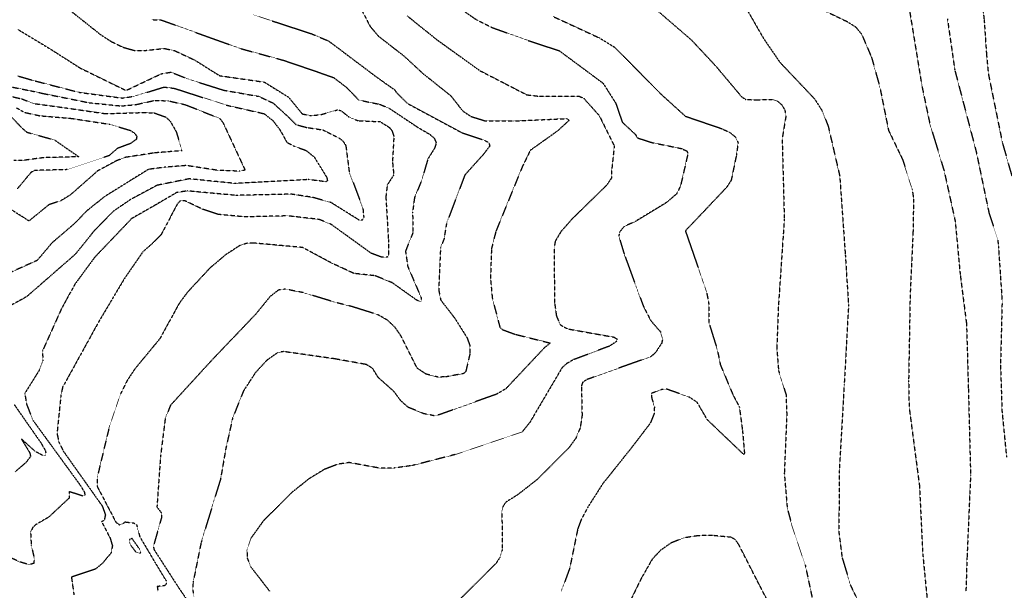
# Model space of a CAD drawing. Header units: feet. Extents: x 2234729 to 2255890, y 588345 to 614924.
# Tile 33 of 88: x 2245203 to 2245944, y 596984 to 597413. Entities that reach past the tile are written whole.
import ezdxf

# ---------------------------------------------------------------- set-up
doc = ezdxf.new("R2010")
doc.units = ezdxf.units.FT
doc.header["$MEASUREMENT"] = 0
doc.linetypes.add('OhDOT_USTN3', pattern=[0.22, 0.165, -0.055])
doc.layers.add('DT_X_Contour_Major', color=132, linetype='OhDOT_USTN3')
doc.layers.add('DT_X_Contour_Minor', color=136, linetype='OhDOT_USTN3')
picture_1 = doc.add_image_def('image1.sid', size_in_pixel=(17786, 6468))

msp = doc.modelspace()

# ---------------------------------------------------------------- linework, layer by layer
at = {"layer": 'DT_X_Contour_Major'}
for points in [[(2245302.72, 597412.86), (2245309.37, 597412.77), (2245369.25, 597391.21), (2245401.89, 597382.28), (2245427.62, 597373.53), (2245439.71, 597369.25), (2245449.46, 597361.82), (2245458.47, 597352.43), (2245474.26, 597349.23), (2245481.79, 597346.01), (2245502.58, 597332.13), (2245512.21, 597326.45), (2245515.4, 597323.63), (2245516.85, 597320.25), (2245515.72, 597316.35), (2245510.51, 597307.97), (2245506.08, 597292.47), (2245500.47, 597278.89), (2245499.06, 597267.96), (2245499.36, 597252.73), (2245493.72, 597238.7), (2245495.38, 597227.41), (2245505.45, 597203.84), (2245505.57, 597200.75), (2245502.39, 597201.72), (2245483.67, 597215.04), (2245470.97, 597220.19), (2245454.98, 597221.97), (2245438.59, 597229.55), (2245416.19, 597241.49), (2245378.82, 597244.86), (2245374.47, 597244.66), (2245369.39, 597243.19), (2245358.32, 597236.01), (2245346.52, 597226.02), (2245329.77, 597208.01), (2245323.59, 597199.76), (2245308.76, 597172.79), (2245289.79, 597149.86), (2245284.23, 597141.39), (2245279.35, 597131.52), (2245270.6, 597105.91), (2245261.75, 597068.87), (2245261.65, 597061.83), (2245275.84, 597034.76), (2245278.68, 597032.84), (2245281.43, 597033.84), (2245282.45, 597035.12), (2245289.06, 597034.29), (2245291.29, 597033.06), (2245293.78, 597023.88), (2245304.94, 597005.02), (2245313.48, 596990.92), (2245313.56, 596988.33), (2245312.28, 596987.03), (2245306.89, 596986.52), (2245307.38, 596982.86)], [(2245605.02, 597415.15), (2245639.51, 597399.21), (2245651.15, 597392.08), (2245686.26, 597356.62), (2245704.44, 597340.17), (2245731.99, 597330.78), (2245738.1, 597327.83), (2245742.35, 597324.29), (2245744.04, 597320.1), (2245742.78, 597310.99), (2245738.86, 597292.05), (2245735.49, 597286.81), (2245704.39, 597254.01), (2245720.31, 597208.22), (2245722.04, 597198.75), (2245722.03, 597185.13), (2245728.45, 597164.36), (2245730.66, 597153.4), (2245739.97, 597131.19), (2245744.97, 597121.54), (2245747.35, 597103.85), (2245748.84, 597086.91), (2245748.26, 597085.83), (2245720.91, 597111.89), (2245713.21, 597125.09), (2245707.07, 597129.03), (2245690.05, 597135.04), (2245685.96, 597134.52), (2245678.91, 597131.78), (2245679.01, 597128.33), (2245681.03, 597121.69), (2245680.87, 597116.52), (2245677.97, 597109.38), (2245663.49, 597090.42), (2245642.31, 597063.96), (2245630.91, 597046.19), (2245626.06, 597037.08), (2245623.37, 597029.93), (2245617.31, 597000.26), (2245610.9, 596982.82)], [(2245901.58, 597413.39), (2245907.09, 597375.16), (2245923.17, 597313.89), (2245932.93, 597267.22), (2245939.43, 597247.56), (2245939.98, 597242.17), (2245942.75, 597201.25), (2245941.54, 597153.55), (2245942.66, 597118.32), (2245946.06, 597083.75)], [(2245172.04, 597360.65), (2245204.76, 597353.34), (2245213.66, 597349.81), (2245237.09, 597346.64), (2245267.7, 597342.19), (2245295.49, 597342.98), (2245304.42, 597342.77), (2245313.19, 597339.65), (2245316.65, 597336.5), (2245321.11, 597328.67), (2245325.55, 597314.27), (2245304.89, 597312.65), (2245282.56, 597309.2), (2245275.91, 597306.61), (2245261.83, 597298.94), (2245241.56, 597281.1), (2245234.11, 597276.51), (2245225.4, 597273.69), (2245210.35, 597261.46), (2245197.21, 597269.78)]]:
    msp.add_lwpolyline(points, dxfattribs=at)
at = {"layer": 'DT_X_Contour_Minor'}
for points in [[(2245924.85, 597451.28), (2245929.26, 597412.44), (2245931.05, 597386.11), (2245932.34, 597372.4), (2245942.84, 597320.76), (2245950.09, 597295.18)], [(2245451.99, 597436.48), (2245467.29, 597407.55), (2245473.27, 597400.54), (2245492.33, 597385.72), (2245506.94, 597372.27), (2245527.76, 597355.68), (2245536.82, 597344.14), (2245543.13, 597339.99), (2245554.01, 597336.65), (2245575.16, 597336.63), (2245615.25, 597338.48), (2245616.85, 597337.09), (2245608.09, 597329.09), (2245587.65, 597314.52), (2245581.71, 597302.37), (2245561.72, 597253.53), (2245558.44, 597240.55), (2245557.67, 597218.28), (2245559.07, 597203.27), (2245564.77, 597181.52), (2245566.61, 597179.77), (2245576.22, 597176.22), (2245602.68, 597169.64), (2245598.26, 597166.05), (2245569.29, 597135.3), (2245562.41, 597131.21), (2245518.97, 597115.66), (2245515.28, 597114.93), (2245507.52, 597116.51), (2245495.73, 597121.3), (2245490.09, 597126.33), (2245485.21, 597133.03), (2245473.15, 597143.78), (2245468.92, 597150.65), (2245464.16, 597153.49), (2245440.01, 597157.81), (2245401.86, 597163.21), (2245397.64, 597162.47), (2245389.36, 597156.68), (2245380.68, 597147.24), (2245371.81, 597133.63), (2245363.62, 597113.3), (2245358.47, 597090.22), (2245354.51, 597067.26), (2245339.91, 597019.66), (2245333.84, 596989.6), (2245333.59, 596983.72), (2245334.57, 596978.7)], [(2245229.28, 597429.3), (2245264.17, 597401.63), (2245272.31, 597396.38), (2245281.21, 597392.06), (2245289.87, 597389.65), (2245297.59, 597389.67), (2245312.08, 597391.2), (2245319.98, 597389.53), (2245335.21, 597382.39), (2245353.77, 597370.73), (2245387.47, 597365.89), (2245405.75, 597354.52), (2245415.97, 597341.98), (2245422.32, 597340.72), (2245430.07, 597341.41), (2245442.47, 597344.99), (2245445.09, 597344.48), (2245451.5, 597339.34), (2245458.03, 597336.9), (2245474.64, 597336.13), (2245481.55, 597331.85), (2245483.65, 597329.26), (2245484.97, 597325.07), (2245483.93, 597305.98), (2245484.89, 597296.1), (2245480, 597288.45), (2245478.93, 597279.61), (2245480.83, 597247.48), (2245480.85, 597235.81), (2245480.11, 597234.13), (2245475.79, 597234.18), (2245467.87, 597237.16), (2245437.79, 597258.9), (2245428.68, 597262.58), (2245405.03, 597265.27), (2245372.7, 597264.5), (2245352.97, 597266.34), (2245341.24, 597270.16), (2245327.6, 597276.65), (2245324.41, 597276.76), (2245322.02, 597274.23), (2245309.69, 597250.97), (2245302.61, 597243.94), (2245296.25, 597238.45), (2245281.91, 597217.7), (2245262.92, 597185.8), (2245235.67, 597136.43), (2245234.37, 597130.37), (2245231.44, 597101.62), (2245232.8, 597095.29), (2245236.23, 597088.26), (2245265.46, 597047.09), (2245267.87, 597040.41), (2245267.01, 597036.38), (2245264.97, 597035.21), (2245271.39, 597023.11), (2245273.14, 597017.06), (2245272.11, 597011.77), (2245265.75, 597004.03), (2245260.38, 596999.59), (2245242.29, 596993.57), (2245244.18, 596980.2)], [(2245527.39, 597426.29), (2245547.17, 597412.79), (2245558.99, 597406.88), (2245586.8, 597396.89), (2245609.47, 597389.49), (2245642.44, 597365.03), (2245651.98, 597349.99), (2245656.87, 597335.75), (2245666.68, 597326.6), (2245668.35, 597323.9), (2245679.19, 597320.43), (2245701.64, 597315.87), (2245705.38, 597314.07), (2245706.37, 597312.51), (2245700.71, 597287.7), (2245697.7, 597281.71), (2245689.84, 597275.08), (2245666.63, 597261.01), (2245658.1, 597257.18), (2245654.7, 597252.86), (2245654.28, 597250.08), (2245658.19, 597236.83), (2245672.74, 597197.33), (2245678.39, 597186.36), (2245685.54, 597178.19), (2245687.25, 597172.85), (2245686.53, 597169.49), (2245681.68, 597162.18), (2245678.4, 597159.4), (2245671.54, 597156.92), (2245630.22, 597142.18), (2245627.12, 597140.12), (2245626.16, 597137.27), (2245626.61, 597115.1), (2245625.19, 597105.82), (2245621.91, 597097.98), (2245616.77, 597090.95), (2245592.84, 597066.97), (2245577.99, 597055.42), (2245569.38, 597050.03), (2245567.25, 597047.09), (2245566.27, 597043.05), (2245566.59, 597014.24), (2245564.91, 597008.55), (2245561.74, 597003.77), (2245533.88, 596976.09)], [(2245744.99, 597430.4), (2245763.1, 597398.9), (2245775.46, 597380.84), (2245801.59, 597353.29), (2245807.33, 597344.3), (2245811.86, 597332.73), (2245820.54, 597295.27), (2245824.73, 597235.94), (2245827.17, 597197.76), (2245823.88, 597138.35), (2245820.19, 597073.49), (2245819.89, 597027.36), (2245822.27, 597008.62), (2245828.64, 596987.38), (2245839.75, 596964.42)], [(2245679.61, 597422.81), (2245708.97, 597397.53), (2245727.27, 597377.93), (2245746.62, 597354.92), (2245749.77, 597352.8), (2245757.61, 597352.56), (2245769.64, 597352.87), (2245773.74, 597351.52), (2245777.02, 597348.79), (2245779.19, 597344.98), (2245780.07, 597340.54), (2245777.2, 597323.29), (2245778.81, 597262.74), (2245774.32, 597196.63), (2245773.18, 597165.7), (2245774.5, 597148.87), (2245780.13, 597130.89), (2245780.68, 597115.55), (2245778.82, 597071.67), (2245781.03, 597045.51), (2245784.42, 597032.73), (2245794.56, 597002.74), (2245800.83, 596973.13)], [(2245809.88, 597419.24), (2245825.93, 597411.49), (2245832.36, 597407.51), (2245836.98, 597402.01), (2245844.54, 597384.37), (2245850.71, 597362.18), (2245857.24, 597329.65), (2245867.78, 597307.83), (2245875.09, 597285.24), (2245876.11, 597277.85), (2245875.68, 597252.77), (2245873.51, 597205.38), (2245872.39, 597141.38), (2245872.77, 597121.27), (2245880.52, 597062.48), (2245883.01, 597011.08), (2245888.68, 596953.09)], [(2245872.68, 597422.18), (2245882.25, 597363.65), (2245888.33, 597334.6), (2245899.06, 597299.28), (2245907.45, 597261.19), (2245911.2, 597221.26), (2245915.96, 597184.04), (2245917.33, 597135.75), (2245919.02, 597070.4), (2245916.32, 597008.03), (2245915.51, 596982.95)], [(2245378.98, 597416.58), (2245422.79, 597402.33), (2245435.92, 597396.77), (2245471.66, 597369.9), (2245485.37, 597360.2), (2245487.23, 597357.72), (2245495.16, 597349.85), (2245536.21, 597327.82), (2245552.9, 597322.29), (2245556.48, 597320.25), (2245557.15, 597317.79), (2245552.18, 597311.32), (2245538.42, 597296.05), (2245524.58, 597259.53), (2245522.66, 597247.72), (2245520.08, 597241.38), (2245518.7, 597209.64), (2245520.24, 597202.01), (2245530.81, 597188.33), (2245540.16, 597173.46), (2245542.04, 597167.96), (2245542.28, 597161.77), (2245539.07, 597148.12), (2245537.56, 597146.7), (2245523.91, 597144.15), (2245517.98, 597144.03), (2245509.15, 597146.28), (2245502.51, 597150.69), (2245490.23, 597175.17), (2245485.85, 597181.46), (2245480.05, 597186.91), (2245472.71, 597191.03), (2245453.01, 597197.16), (2245442.38, 597199.79), (2245416.7, 597207.53), (2245403.35, 597210.16), (2245398.01, 597209.43), (2245391.82, 597204.61), (2245380.71, 597191.04), (2245347.74, 597156.52), (2245316.87, 597122.84), (2245312.89, 597112.93), (2245309.34, 597084.46), (2245306.65, 597046.37), (2245309.89, 597042.05), (2245310.18, 597038.62), (2245304.01, 597016.92), (2245304.36, 597014.46), (2245322.85, 596985.83), (2245336.56, 596965.73)], [(2245494.99, 597415.68), (2245517.32, 597397.78), (2245549.56, 597374.59), (2245585.03, 597356.33), (2245594.55, 597355.22), (2245624.01, 597355.41), (2245627.9, 597353.68), (2245639.48, 597340.79), (2245650.84, 597317.91), (2245648.87, 597299.16), (2245648.75, 597293.73), (2245645.15, 597288.36), (2245619.25, 597263.09), (2245610.66, 597253.37), (2245606.44, 597246.26), (2245605.51, 597240.8), (2245605.92, 597200.2), (2245607.29, 597189.99), (2245610.26, 597183.35), (2245615.58, 597180.33), (2245650.66, 597174.08), (2245652.78, 597172.7), (2245652.89, 597171.08), (2245647.44, 597167.4), (2245620.25, 597157.12), (2245615.05, 597154.24), (2245611.49, 597150.96), (2245587.45, 597110.21), (2245581.62, 597102.85), (2245531.06, 597085.75), (2245499.1, 597077.53), (2245485.61, 597075.65), (2245474.49, 597075.48), (2245451.28, 597079.72), (2245442.66, 597078.48), (2245432.6, 597074.55), (2245421.15, 597067.58), (2245408.67, 597057.64), (2245386.94, 597036.12), (2245377.49, 597022.99), (2245374.41, 597013.98), (2245374.54, 597008.05), (2245377.34, 597001.22), (2245391.47, 596982.98)], [(2245202.14, 597405.4), (2245227.83, 597389.91), (2245248.66, 597376.57), (2245283.39, 597359.59), (2245309.91, 597372.14), (2245317.28, 597373.37), (2245330.81, 597367.95), (2245357.03, 597359.78), (2245383.3, 597355.17), (2245394.12, 597350.1), (2245405.98, 597339.3), (2245411.38, 597333.86), (2245419.39, 597331.78), (2245431.59, 597329.92), (2245443.69, 597323.84), (2245446.63, 597321.54), (2245448.79, 597318.24), (2245451.38, 597298.18), (2245461.65, 597271.12), (2245462.31, 597264.08), (2245461.29, 597261.94), (2245458.98, 597262), (2245437.67, 597275.31), (2245423.83, 597279.17), (2245407.84, 597281.59), (2245366.11, 597280.68), (2245329.47, 597284.02), (2245321.54, 597282.84), (2245304.79, 597273.03), (2245287.54, 597263.18), (2245259.83, 597234.14), (2245244.86, 597213.82), (2245234.83, 597195.51), (2245220.49, 597163.65), (2245220.82, 597156.31), (2245218.32, 597149.59), (2245207.22, 597131.79), (2245208.45, 597123.8), (2245213.35, 597111.49), (2245249.1, 597062.45), (2245252.08, 597057.44), (2245252.49, 597054.97), (2245250.87, 597054.55), (2245240.5, 597057.92), (2245240.6, 597053.03), (2245225.11, 597038.63), (2245215.6, 597033.15), (2245213.16, 597030.84), (2245211.54, 597027.48), (2245212.03, 597017.75), (2245214.33, 597007.42), (2245213.9, 597003.93), (2245210.54, 597002.92), (2245203.49, 597004.98), (2245176.72, 597017.3)], [(2245167.49, 597368.08), (2245211.51, 597359.4), (2245221.02, 597357.34), (2245255.65, 597350.38), (2245279.96, 597347.96), (2245290.74, 597348.96), (2245305.02, 597352.15), (2245315.29, 597351.79), (2245328.28, 597348.83), (2245353.93, 597338.56), (2245356.47, 597335.22), (2245372.98, 597299.72), (2245368.94, 597298.87), (2245352.29, 597299.52), (2245328.7, 597303.13), (2245312.22, 597301.8), (2245300.2, 597300.23), (2245267.49, 597279.92), (2245253.59, 597268.88), (2245244.99, 597259.83), (2245227.71, 597245.03), (2245216.46, 597231.72), (2245174.46, 597212.9)], [(2245201.66, 597370.59), (2245214.97, 597366.78), (2245247.92, 597358.24), (2245280.55, 597353.88), (2245289.64, 597355.29), (2245312.1, 597362.18), (2245319.88, 597361.17), (2245359.04, 597348.55), (2245387.26, 597342.14), (2245393.89, 597336.94), (2245398.97, 597330.4), (2245404.56, 597320.44), (2245410.08, 597317.68), (2245418.89, 597314.51), (2245425.03, 597309.55), (2245434.54, 597294.09), (2245434.98, 597291.82), (2245433.88, 597290.92), (2245420.56, 597292.58), (2245365.42, 597289.66), (2245330.89, 597293.12), (2245306.72, 597288.26), (2245286.42, 597277.34), (2245273.9, 597268.76), (2245259.79, 597254.47), (2245245.14, 597236.33), (2245208.58, 597204.48), (2245196.31, 597197.7)], [(2245201.07, 597346.43), (2245207.21, 597343.05), (2245218.4, 597340.61), (2245242.38, 597338.59), (2245271.08, 597334.17), (2245286.77, 597329.53), (2245290.07, 597327.29), (2245291.46, 597324.98), (2245291.18, 597322.87), (2245286.89, 597319.76), (2245276.82, 597315.97), (2245270.58, 597310.53), (2245239.04, 597300.05), (2245214.52, 597299.43), (2245211.92, 597298.05), (2245201.65, 597285.71)], [(2245196.46, 597340.34), (2245205.47, 597330.97), (2245208.8, 597328.18), (2245229.53, 597322.41), (2245247.78, 597309.75), (2245221.02, 597309), (2245205.51, 597306.91), (2245198.83, 597306.86)], [(2245199.28, 597123.27), (2245219.45, 597094.39), (2245222.79, 597088.5), (2245223.11, 597085.42), (2245221.1, 597084.84), (2245214.66, 597088.43), (2245204.6, 597097.51), (2245210.96, 597087.03), (2245211.52, 597084.31), (2245207.98, 597079.65), (2245199.96, 597072.81)], [(2245768.56, 596971.17), (2245744.55, 597018.03), (2245741.93, 597021.77), (2245738.85, 597023.51), (2245724.82, 597024.87), (2245714.01, 597024.73), (2245703.01, 597023.03), (2245693.41, 597019.18), (2245685.53, 597013.6), (2245679.36, 597006.99), (2245671.35, 596992.93), (2245642.96, 596935.43)], [(2245286.02, 597019.92), (2245287.13, 597017.27), (2245290.94, 597012.28), (2245293.89, 597011.43), (2245294.43, 597012.26), (2245293.45, 597014.86), (2245287.77, 597022.79), (2245285.99, 597021.76), (2245286.02, 597019.92)]]:
    msp.add_lwpolyline(points, dxfattribs=at)

# ---------------------------------------------------------------- pictures from other files: only their frames are drawn
image = msp.add_image(picture_1, insert=(2243173.45, 594670.71), size_in_units=(8711.37, 3167.95), dxfattribs=dict(fade=50))
image.dxf.flags = 7

doc.saveas('drawing.dxf')
